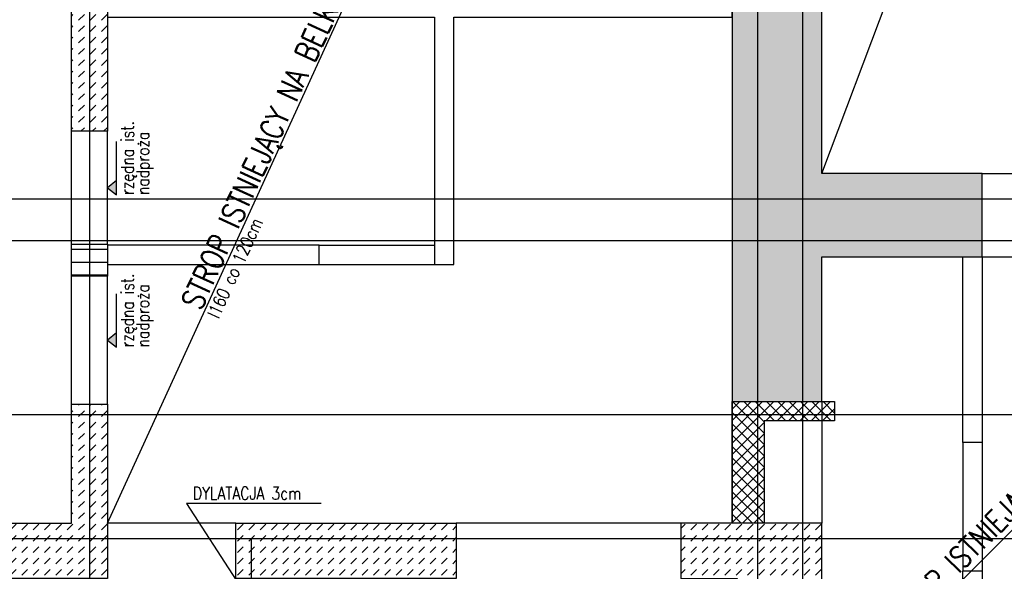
# Model space of a CAD drawing. Header units: millimetres. Extents: x -66901 to 936319, y -323998 to 488548.
# Tile 23 of 84: x 542245 to 549922, y 74187 to 78493. Entities that reach past the tile are written whole.
import ezdxf
from ezdxf.enums import TextEntityAlignment as Align
from ezdxf.lldxf.tags import DXFTag

# ---------------------------------------------------------------- set-up
doc = ezdxf.new("R2010")
doc.units = ezdxf.units.MM
doc.header["$LTSCALE"] = 5
doc.header["$MEASUREMENT"] = 0
for name, color, linetype in [('K-BELKI', 5, 'DASHED2'), ('K-HATCH', 8, 'Continuous'), ('K-OSIE', 1, 'CENTER'), ('K-S$UPY', 4, 'Continuous'), ('K-SC_KON', 2, 'Continuous'), ('K-STROPY', 201, 'Continuous'), ('K-WYMIARY', 254, 'Continuous'), ('N-20', 254, 'Continuous'), ('N-20-RZEDNA', 254, 'Continuous'), ('S-25', 71, 'Continuous'), ('S-35', 101, 'Continuous'), ('ŚCIANY_NIENOŚNE', 125, 'DASHED2')]:
    doc.layers.add(name, color=color, linetype=linetype)
doc.styles.add('ROMANS', font='romans.shx', dxfattribs={"width": 0.8, "oblique": 10})
tags = doc.linetypes.add('CENTER', pattern=[2, 1.25, -0.25, 0.25, -0.25]).pattern_tags.tags
tags[10:11] = [DXFTag(74, 4), DXFTag(75, 0), DXFTag(340, '0'), DXFTag(46, 1.0), DXFTag(50, 0.0), DXFTag(44, 0.0), DXFTag(45, 0.0)]
tags[8:9] = [DXFTag(74, 4), DXFTag(75, 0), DXFTag(340, '0'), DXFTag(46, 1.0), DXFTag(50, 0.0), DXFTag(44, 0.0), DXFTag(45, 0.0)]
tags[6:7] = [DXFTag(74, 4), DXFTag(75, 0), DXFTag(340, '0'), DXFTag(46, 1.0), DXFTag(50, 0.0), DXFTag(44, 0.0), DXFTag(45, 0.0)]
tags[4:5] = [DXFTag(74, 4), DXFTag(75, 0), DXFTag(340, '0'), DXFTag(46, 1.0), DXFTag(50, 0.0), DXFTag(44, 0.0), DXFTag(45, 0.0)]
tags = doc.linetypes.add('DASHED2', pattern=[0.375, 0.25, -0.125]).pattern_tags.tags
tags[6:7] = [DXFTag(74, 4), DXFTag(75, 0), DXFTag(340, '0'), DXFTag(46, 1.0), DXFTag(50, 0.0), DXFTag(44, 0.0), DXFTag(45, 0.0)]
tags[4:5] = [DXFTag(74, 4), DXFTag(75, 0), DXFTag(340, '0'), DXFTag(46, 1.0), DXFTag(50, 0.0), DXFTag(44, 0.0), DXFTag(45, 0.0)]

msp = doc.modelspace()

# ---------------------------------------------------------------- hatches: boundary and pattern name
at = {"layer": 'K-HATCH', "lineweight": 0}
h = msp.add_hatch(dxfattribs=at)
h.set_pattern_fill('DASH', color=256, scale=500, angle=45, style=0)
h.paths.add_polyline_path([(547997.193, 87311.848), (547139, 87311.848), (547139, 87051.848), (547997.193, 87051.848)])
h.paths.add_polyline_path([(547997.193, 87051.848), (547139, 87051.848), (547139, 87001.848), (547997.193, 87001.848)])
h.paths.add_polyline_path([(547997.193, 87001.848), (547139, 87001.848), (547139, 86901.848), (547449, 86901.848), (547449, 85641.848), (546989, 85641.848), (546989, 85426.848), (547997.193, 85426.848), (547997.193, 85641.848), (547879, 85641.848), (547879, 86881.848), (547997.193, 86881.848)])
h.paths.add_polyline_path([(548209, 87001.848), (547997.193, 87001.848), (547997.193, 86881.848), (548209, 86881.848)])
h.paths.add_polyline_path([(548209, 87051.848), (547997.193, 87051.848), (547997.193, 87001.848), (548209, 87001.848)])
h.paths.add_polyline_path([(548209, 87311.848), (547997.193, 87311.848), (547997.193, 87051.848), (548209, 87051.848)])
h.paths.add_polyline_path([(547997.193, 85426.848), (546989, 85426.848), (546989, 85211.848), (547799, 85211.848), (547799, 82141.848), (546395.16, 82141.848), (546267.122, 81861.848), (547799, 81861.848), (547799, 75511.848), (547997.193, 75511.848)])
h.paths.add_polyline_path([(548347.976, 85426.848), (547997.193, 85426.848), (547997.193, 75511.848), (548347.976, 75511.848)])
h.paths.add_polyline_path([(548347.976, 85641.848), (547997.193, 85641.848), (547997.193, 85426.848), (548347.976, 85426.848)])
h.paths.add_polyline_path([(548499, 85641.848), (548347.976, 85641.848), (548347.976, 85426.848), (548499, 85426.848)])
h.paths.add_polyline_path([(548499, 85426.848), (548347.976, 85426.848), (548347.976, 75511.848), (548499, 75511.848), (548499, 76641.848), (549749, 76641.848), (549749, 77291.848), (548499, 77291.848)])
h = msp.add_hatch(dxfattribs=at)
h.set_pattern_fill('DASH', color=256, scale=500, angle=45, style=0)
h.paths.add_polyline_path([(542789, 82461.848), (542649, 82461.848), (542649, 82001.848), (542789, 82001.848)])
h.paths.add_polyline_path([(542649, 82001.848), (542649, 77621.848), (542789, 77621.848), (542789, 82001.848)])
h.paths.add_polyline_path([(542929, 81861.848), (543419, 81861.848), (543419, 82001.848), (542789, 82001.848), (542789, 77621.848), (542929, 77621.848), (542929, 80261.848), (543419, 80261.848), (543419, 80961.848), (542929, 80961.848)])
h.paths.add_polyline_path([(542789, 82001.848), (543419, 82001.848), (543419, 82141.848), (543079, 82141.848), (543079, 82461.848), (542789, 82461.848)])
h = msp.add_hatch(dxfattribs=at)
h.set_pattern_fill('DASH', color=256, scale=500, angle=45, style=0)
h.paths.add_polyline_path([(542789, 75411.848), (542789, 75491.848), (542649, 75491.848), (542649, 75411.848)])
h.paths.add_polyline_path([(542789, 75411.848), (542649, 75411.848), (542649, 74561.848), (536909, 74561.848), (536909, 75411.848), (536694, 75411.848), (536694, 74441.848), (542789, 74441.848)])
h.paths.add_polyline_path([(542789, 75491.848), (542789, 75411.848), (542929, 75411.848), (542929, 75491.848)])
h.paths.add_polyline_path([(542929, 75411.848), (542789, 75411.848), (542789, 74441.848), (542929, 74441.848)])
h.paths.add_polyline_path([(542789, 74131.848), (542929, 74131.848), (542929, 74441.848), (542789, 74441.848)])
h.paths.add_polyline_path([(538209, 74441.848), (538209, 74131.848), (542789, 74131.848), (542789, 74441.848)])
h.paths.add_polyline_path([(538209, 74131.848), (538209, 74441.848), (536694, 74441.848), (536694, 74131.848)])
h.paths.add_polyline_path([(536694, 74441.848), (536479, 74441.848), (536479, 74131.848), (536694, 74131.848)])
h.paths.add_polyline_path([(536479, 74441.848), (536694, 74441.848), (536694, 75411.848), (536479, 75411.848)])
h.paths.add_polyline_path([(538830.5, 74066.14), (538830.5, 74167.557), (538980.5, 74167.557), (538980.5, 74066.14)], flags=9)
h = msp.add_hatch(dxfattribs=at)
h.set_pattern_fill('ANSI37', color=256, scale=500, style=0)
h.paths.add_polyline_path([(548049, 75361.848), (548347.976, 75361.848), (548347.976, 75411.848), (547997.193, 75411.848), (547997.193, 74561.848), (548049, 74561.848)])
h.paths.add_polyline_path([(547997.193, 75411.848), (547799, 75411.848), (547799, 74561.848), (547997.193, 74561.848)])
h.paths.add_polyline_path([(547997.193, 75511.848), (547799, 75511.848), (547799, 75411.848), (547997.193, 75411.848)])
h.paths.add_polyline_path([(548347.976, 75511.848), (547997.193, 75511.848), (547997.193, 75411.848), (548347.976, 75411.848)])
h.paths.add_polyline_path([(548499, 75511.848), (548347.976, 75511.848), (548347.976, 75411.848), (548499, 75411.848)])
h.paths.add_polyline_path([(548499, 75411.848), (548347.976, 75411.848), (548347.976, 75361.848), (548499, 75361.848)])
h.paths.add_polyline_path([(548599, 75411.848), (548499, 75411.848), (548499, 75361.848), (548599, 75361.848)])
h.paths.add_polyline_path([(548599, 75511.848), (548499, 75511.848), (548499, 75411.848), (548599, 75411.848)])
h = msp.add_hatch(dxfattribs=at)
h.set_pattern_fill('DASH', color=256, scale=500, angle=45, style=0)
h.paths.add_polyline_path([(545649, 74441.848), (543929, 74441.848), (543929, 74131.848), (545649, 74131.848)])
h.paths.add_polyline_path([(545649, 74561.848), (543929, 74561.848), (543929, 74441.848), (545649, 74441.848)])
h = msp.add_hatch(dxfattribs=at)
h.set_pattern_fill('DASH', color=256, scale=500, angle=45, style=0)
h.paths.add_polyline_path([(547997.193, 74561.848), (547399, 74561.848), (547399, 74441.848), (547997.193, 74441.848)])
h.paths.add_polyline_path([(548347.976, 74561.848), (547997.193, 74561.848), (547997.193, 74441.848), (548347.976, 74441.848)])
h.paths.add_polyline_path([(548499, 74561.848), (548347.976, 74561.848), (548347.976, 74441.848), (548499, 74441.848)])
h.paths.add_polyline_path([(548499, 74441.848), (548347.976, 74441.848), (548347.976, 73991.848), (548499, 73991.848)])
h.paths.add_polyline_path([(548347.976, 74441.848), (547997.193, 74441.848), (547997.193, 73991.848), (548347.976, 73991.848)])
h.paths.add_polyline_path([(547997.193, 74441.848), (547399, 74441.848), (547399, 74131.848), (547839, 74131.848), (547839, 73991.848), (547997.193, 73991.848)])
at = {"layer": 'K-WYMIARY'}
h = msp.add_hatch(dxfattribs=at)
h.set_pattern_fill('AR-PARQ1', color=256, scale=50, style=0)
h.paths.add_polyline_path([(542789, 76741.848), (542649, 76741.848), (542649, 76491.848), (542789, 76491.848)])
h.paths.add_polyline_path([(542929, 76741.848), (542789, 76741.848), (542789, 76491.848), (542929, 76491.848)])
at = {"layer": 'N-20-RZEDNA', "lineweight": 0}
for points in [[(542998.282, 77237.848), (542929, 77181.848), (542998.282, 77125.848)], [(542998.282, 76047.848), (542929, 75991.848), (542998.282, 75935.848)]]:
    msp.add_hatch(color=256, dxfattribs=at).paths.add_polyline_path(points)

# ---------------------------------------------------------------- linework, layer by layer
at = {"layer": 'K-BELKI'}
for p, q in [((542649, 76741.848), (542649, 77621.848)), ((542929, 76741.848), (542929, 77621.848)), ((549749, 77291.848), (551809, 77291.848)), ((544579, 76731.848), (545479, 76731.848)), ((549749, 76641.848), (551809, 76641.848)), ((544579, 76581.848), (545479, 76581.848)), ((542649, 75491.848), (542649, 76491.848)), ((542929, 75491.848), (542929, 76491.848)), ((547799, 75511.848), (547799, 74561.848)), ((548499, 75511.848), (548499, 74561.848)), ((549599, 75191.848), (549599, 74191.848)), ((549749, 75191.848), (549749, 74191.848)), ((543929, 74561.848), (542929, 74561.848)), ((547399, 74561.848), (545649, 74561.848))]:
    msp.add_line(p, q, dxfattribs=at)
at = {"layer": 'K-OSIE'}
for p, q in [((542789, 88457.5), (542789, 68780.5)), ((547997.193, 88457.5), (547997.193, 68780.5)), ((548347.976, 88457.5), (548347.976, 68780.5)), ((553624, 77091.848), (526912.5, 77091.848)), ((553624, 76766.848), (526912.5, 76766.848)), ((526912.5, 75411.848), (553624, 75411.848)), ((526912.5, 74441.848), (553624, 74441.848)), ((544049, 74441.848), (544049, 68780.5))]:
    msp.add_line(p, q, dxfattribs=at)
at = {"layer": 'K-S$UPY'}
msp.add_line((547799, 74561.848), (547799, 75511.848), dxfattribs=at)
at = {"layer": 'K-SC_KON'}
for points in [[(548499, 76641.848), (549749, 76641.848), (549749, 77291.848), (548499, 77291.848), (548499, 85641.848)], [(542929, 80961.848), (543419, 80961.848), (543419, 80261.848), (542929, 80261.848), (542929, 77621.848), (542649, 77621.848), (542649, 82461.848), (543079, 82461.848), (543079, 82141.848), (543419, 82141.848), (543419, 81861.848), (542929, 81861.848), (542929, 80961.848)], [(547799, 81861.848), (547799, 75511.848), (548499, 75511.848), (548499, 76641.848)], [(536909, 74561.848), (542649, 74561.848), (542649, 75491.848), (542929, 75491.848), (542929, 74131.848), (536479, 74131.848), (536479, 81091.848), (536909, 81091.848), (536909, 74561.848)], [(547839, 74131.848), (547839, 73991.848), (548499, 73991.848), (548499, 74561.848), (547399, 74561.848), (547399, 74131.848), (547839, 74131.848)]]:
    msp.add_lwpolyline(points, dxfattribs=at)
for points in [[(542649, 76741.848), (542929, 76741.848), (542929, 76491.848), (542649, 76491.848)], [(543929, 74561.848), (545649, 74561.848), (545649, 74131.848), (543929, 74131.848)]]:
    msp.add_lwpolyline(points, close=True, dxfattribs=at)
at = {"layer": 'K-STROPY'}
for p, q in [((548499, 77291.848), (552109, 86881.848)), ((542929, 74561.848), (547799, 85211.848)), ((548499, 73021.848), (552109, 76641.848))]:
    msp.add_line(p, q, dxfattribs=at)
at = {"layer": 'N-20'}
msp.add_lwpolyline([(544594.721, 74716.321), (543544.5, 74716.321), (543931.975, 74116.913)], dxfattribs=at)
at = {"layer": 'N-20-RZEDNA'}
for points in [[(542998.282, 77237.848), (542929, 77181.848), (542998.282, 77125.848), (542998.282, 77541.848)], [(542998.282, 76047.848), (542929, 75991.848), (542998.282, 75935.848), (542998.282, 76351.848)]]:
    msp.add_lwpolyline(points, dxfattribs=at)
at = {"layer": 'ŚCIANY_NIENOŚNE'}
for points in [[(545479, 78511.848), (545479, 76581.848), (545629, 76581.848), (545629, 78511.848), (547799, 78511.848), (547799, 78661.848), (546349, 78661.848), (546349, 80261.848), (546699, 80261.848), (546699, 80411.848), (545777.603, 80411.848), (545777.603, 80761.848), (545627.603, 80761.848), (545627.603, 80411.848), (544719, 80411.848), (544719, 80261.848), (546199, 80261.848), (546199, 78661.848), (542929, 78661.848), (542929, 78511.848), (545479, 78511.848)], [(548499, 75511.848), (548599, 75511.848), (548599, 75361.848), (548049, 75361.848), (548049, 74561.848)]]:
    msp.add_lwpolyline(points, dxfattribs=at)
for points in [[(544579, 76731.848), (542929, 76731.848), (542929, 76581.848), (544579, 76581.848)], [(549599, 76641.848), (549749, 76641.848), (549749, 75191.848), (549599, 75191.848)], [(549599, 74191.848), (549749, 74191.848), (549749, 73021.848), (549599, 73021.848)]]:
    msp.add_lwpolyline(points, close=True, dxfattribs=at)

# ---------------------------------------------------------------- texts
at = {"layer": 'N-20-RZEDNA', "style": 'ROMANS', "width": 0.8}
for s, p in [('rzędna ist.', (543164.949, 77125.848)), ('nadproża', (543284.949, 77125.848)), ('rzędna ist.', (543164.949, 75935.848)), ('nadproża', (543284.949, 75935.848))]:
    msp.add_text(s, height=100, rotation=90, dxfattribs=at).set_placement(p, align=Align.BOTTOM_LEFT)
at = {"layer": 'S-25', "style": 'ROMANS', "width": 0.8}
for s, rotation, p in [('I160 co 120cm', 65.4261851, (543793.999, 76152.883)), ('DYLATACJA 3cm', 359.9997131, (543594.079, 74746.321))]:
    msp.add_text(s, height=100, rotation=rotation, dxfattribs=at).set_placement(p)
at = {"layer": 'S-35', "style": 'ROMANS', "width": 0.8}
for rotation, p in [(65.426185, (543657.585, 76215.262)), (45.0789603, (549074.416, 73669.649))]:
    msp.add_text('STROP ISTNIEJĄCY NA BELKACH STALOWYCH', height=175, rotation=rotation, dxfattribs=at).set_placement(p)

doc.saveas('drawing.dxf')
